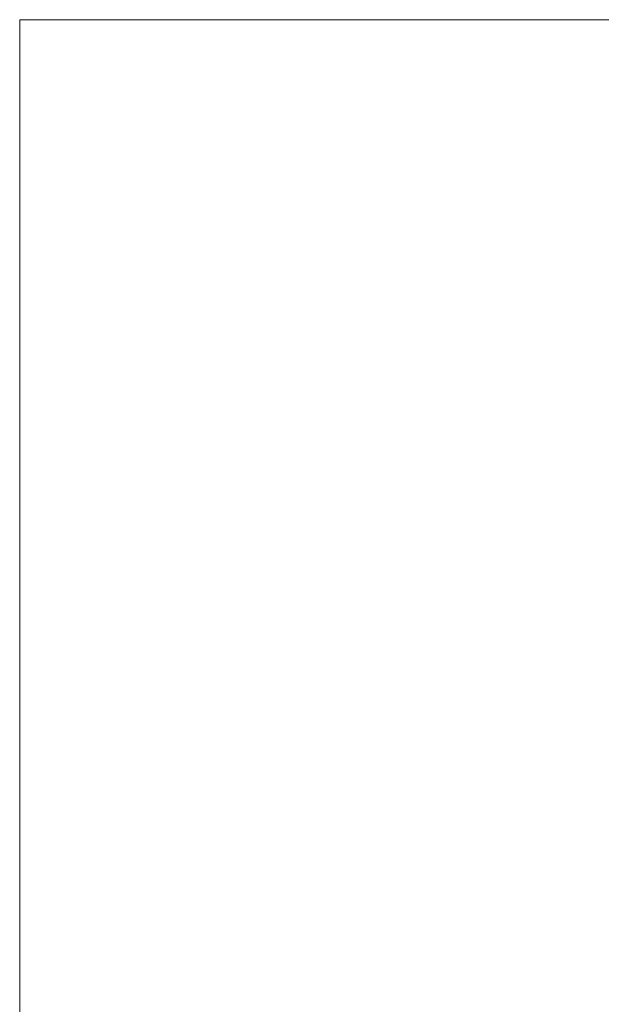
# Model space of a CAD drawing. Extents: x -10 to 131, y -10 to 22.
# Tile 3 of 11: x -10.31 to -2.59, y -1.6 to 11.47. Entities that reach past the tile are written whole.
import ezdxf

# ---------------------------------------------------------------- set-up
doc = ezdxf.new("R2010")
doc.units = 0
doc.header["$MEASUREMENT"] = 0
doc.layers.add('B_ANNO_NOPLOT', color=47, linetype='Continuous', lineweight=18, plot=False)

# ---------------------------------------------------------------- blocks, each defined once
blk = doc.blocks.new('*U98')
at = {"layer": 'B_ANNO_NOPLOT', "flags": 128}
blk.add_lwpolyline([(0, 0), (0, 20.9997), (26.9935, 20.9997), (26.9935, 19.9043), (31.4995, 19.9043), (31.4995, 3.3749), (26.3805, 3.3749), (26.3805, 0)], close=True, dxfattribs=at)
blk = doc.blocks.new('*U246')
at = {"layer": 'B_ANNO_NOPLOT', "flags": 128}
blk.add_lwpolyline([(0, 0), (0, 20.9997), (26.9935, 20.9997), (26.9935, 19.9043), (31.4995, 19.9043), (31.4995, 3.3749), (26.3805, 3.3749), (26.3805, 0)], close=True, dxfattribs=at)

msp = doc.modelspace()

# ---------------------------------------------------------------- block references
msp.add_blockref('*U98', (-10.309, -9.534))

# ---------------------------------------------------------------- next in the draw order: block references
msp.add_blockref('*U246', (-10.309, -9.534))

doc.saveas('drawing.dxf')
